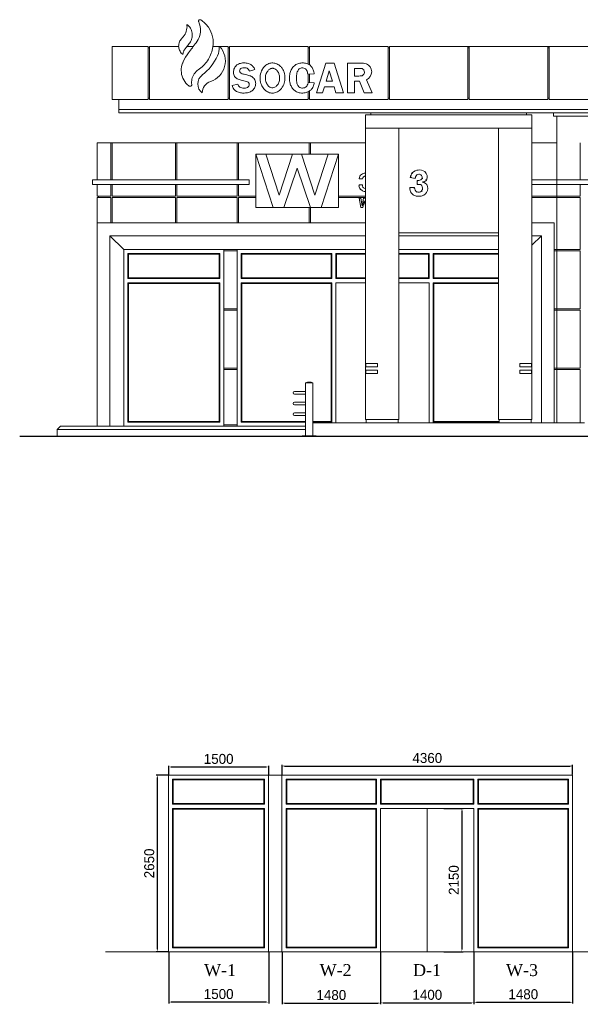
# Model space of a CAD drawing. Header units: feet. Extents: x 1702076 to 2088321, y 4853006 to 4922488.
# Tile 10 of 25: x 1831210 to 1839620, y 4853006 to 4867780. Entities that reach past the tile are written whole.
import ezdxf

# ---------------------------------------------------------------- set-up
doc = ezdxf.new("R2010")
doc.units = ezdxf.units.FT
doc.header["$MEASUREMENT"] = 0
doc.header["$PDMODE"] = 98
doc.header["$PDSIZE"] = 0.3
doc.dimstyles.new('ISO-25', dxfattribs={"dimscale": 15, "dimtxt": 20, "dimasz": 2.5, "dimexe": 1.25, "dimexo": 0.625, "dimgap": 3, "dimtad": 1, "dimdec": 0, "dimtxsty": 'Standard', "dimcen": 2.5, "dimadec": 0, "dimazin": 0, "dimtfac": 1, "dimtdec": 0, "dimtmove": 0, "dimatfit": 3, "dimfxl": 1.25, "dimarcsym": 0})

# ---------------------------------------------------------------- blocks, each defined once
blk = doc.blocks.new('A$Cb9313e93')
at = {"color": 0, "linetype": 'Continuous', "lineweight": 0, "extrusion": (0, 1, 0)}
for p, q in [((33688, 5965), (33148, 5965)), ((33148, 5965), (33148, 5165)), ((33688, 5165), (33688, 5965)), ((33708, 5945), (33688, 5945)), ((34148, 5965), (33708, 5965)), ((33708, 5165), (33708, 5965)), ((34369, 5965), (34275, 5965)), ((34888, 5965), (34663, 5965)), ((34888, 5965), (34888, 5165)), ((34908, 5945), (34888, 5945)), ((36088, 5965), (34908, 5965)), ((34908, 5165), (34908, 5965)), ((36088, 5965), (36088, 5701)), ((36108, 5945), (36088, 5945)), ((37288, 5965), (36108, 5965)), ((36108, 5690), (36108, 5965)), ((37288, 5965), (37288, 5165)), ((37308, 5945), (37288, 5945)), ((38488, 5965), (37308, 5965)), ((37308, 5165), (37308, 5965)), ((38488, 5965), (38508, 5965)), ((38488, 5965), (38488, 5165)), ((38508, 5945), (38488, 5945)), ((39688, 5965), (38508, 5965)), ((38508, 5165), (38508, 5965)), ((39688, 5965), (39708, 5965)), ((39688, 5965), (39688, 5165)), ((39708, 5945), (39688, 5945)), ((40888, 5965), (39708, 5965)), ((39708, 5165), (39708, 5965)), ((34977, 5624), (34973, 5610)), ((34983, 5638), (34977, 5624)), ((34990, 5651), (34983, 5638)), ((34999, 5663), (34990, 5651)), ((35010, 5675), (34999, 5663)), ((35011, 5676), (35010, 5675)), ((35022, 5686), (35011, 5676)), ((35034, 5694), (35022, 5686)), ((35047, 5700), (35034, 5694)), ((35060, 5706), (35047, 5700)), ((35075, 5710), (35060, 5706)), ((35063, 5610), (35069, 5623)), ((35069, 5623), (35079, 5633)), ((35090, 5713), (35075, 5710)), ((35079, 5633), (35092, 5640)), ((35107, 5716), (35090, 5713)), ((35092, 5640), (35110, 5644)), ((35124, 5716), (35107, 5716)), ((35110, 5644), (35130, 5645)), ((35126, 5716), (35124, 5716)), ((35144, 5716), (35126, 5716)), ((35130, 5645), (35141, 5645)), ((35141, 5645), (35158, 5642)), ((35161, 5714), (35144, 5716)), ((35158, 5642), (35173, 5636)), ((35177, 5712), (35161, 5714)), ((35173, 5636), (35186, 5628)), ((35192, 5708), (35177, 5712)), ((35186, 5628), (35196, 5617)), ((35206, 5703), (35192, 5708)), ((35196, 5617), (35205, 5604)), ((35219, 5698), (35206, 5703)), ((35210, 5593), (35289, 5619)), ((35231, 5691), (35219, 5698)), ((35242, 5683), (35231, 5691)), ((35253, 5675), (35242, 5683)), ((35262, 5665), (35253, 5675)), ((35270, 5655), (35262, 5665)), ((35278, 5643), (35270, 5655)), ((35284, 5630), (35278, 5643)), ((35289, 5619), (35284, 5630)), ((35843, 5627), (35836, 5614)), ((35851, 5639), (35843, 5627)), ((35860, 5651), (35851, 5639)), ((35862, 5653), (35860, 5651)), ((35872, 5665), (35862, 5653)), ((35883, 5675), (35872, 5665)), ((35895, 5684), (35883, 5675)), ((35907, 5692), (35895, 5684)), ((35920, 5699), (35907, 5692)), ((35933, 5704), (35920, 5699)), ((35948, 5709), (35933, 5704)), ((35939, 5607), (35947, 5617)), ((35947, 5617), (35956, 5626)), ((35963, 5712), (35948, 5709)), ((35956, 5626), (35966, 5633)), ((35978, 5715), (35963, 5712)), ((35966, 5633), (35978, 5638)), ((35995, 5716), (35978, 5715)), ((35978, 5638), (35990, 5641)), ((35990, 5641), (36003, 5641)), ((36005, 5716), (35995, 5716)), ((36003, 5641), (36009, 5641)), ((36022, 5716), (36005, 5716)), ((36009, 5641), (36023, 5639)), ((36037, 5714), (36022, 5716)), ((36023, 5639), (36037, 5635)), ((36052, 5712), (36037, 5714)), ((36037, 5635), (36049, 5628)), ((36049, 5628), (36059, 5619)), ((36066, 5709), (36052, 5712)), ((36059, 5619), (36067, 5608)), ((36079, 5704), (36066, 5709)), ((36091, 5699), (36079, 5704)), ((36102, 5693), (36091, 5699)), ((36113, 5686), (36102, 5693)), ((36123, 5679), (36113, 5686)), ((36132, 5670), (36123, 5679)), ((36141, 5660), (36132, 5670)), ((36149, 5649), (36141, 5660)), ((36156, 5638), (36149, 5649)), ((36162, 5625), (36156, 5638)), ((36167, 5612), (36162, 5625)), ((36357, 5715), (36213, 5265)), ((36479, 5715), (36357, 5715)), ((36620, 5265), (36479, 5715)), ((36878, 5715), (36681, 5715)), ((36681, 5715), (36681, 5265)), ((36787, 5635), (36866, 5635)), ((36787, 5520), (36787, 5635)), ((36866, 5635), (36887, 5633)), ((36887, 5633), (36899, 5632)), ((36899, 5632), (36911, 5625)), ((36911, 5625), (36923, 5613)), ((34971, 5595), (34970, 5579)), ((34970, 5579), (34970, 5573)), ((34970, 5573), (34971, 5556)), ((34973, 5610), (34971, 5595)), ((34971, 5556), (34975, 5541)), ((34975, 5541), (34980, 5527)), ((34980, 5527), (34986, 5514)), ((34986, 5514), (34995, 5503)), ((34995, 5503), (35005, 5494)), ((35005, 5494), (35006, 5492)), ((35006, 5492), (35016, 5485)), ((35016, 5485), (35027, 5478)), ((35027, 5478), (35040, 5472)), ((35040, 5472), (35054, 5466)), ((35062, 5599), (35063, 5610)), ((35065, 5581), (35062, 5599)), ((35075, 5567), (35065, 5581)), ((35086, 5561), (35075, 5567)), ((35100, 5554), (35086, 5561)), ((35119, 5549), (35100, 5554)), ((35131, 5547), (35119, 5549)), ((35151, 5542), (35131, 5547)), ((35170, 5538), (35151, 5542)), ((35187, 5534), (35170, 5538)), ((35202, 5529), (35187, 5534)), ((35215, 5525), (35202, 5529)), ((35205, 5604), (35210, 5593)), ((35226, 5521), (35215, 5525)), ((35230, 5519), (35226, 5521)), ((35244, 5512), (35230, 5519)), ((35256, 5503), (35244, 5512)), ((35267, 5493), (35256, 5503)), ((35278, 5481), (35267, 5493)), ((35282, 5475), (35278, 5481)), ((35290, 5462), (35282, 5475)), ((35810, 5508), (35809, 5490)), ((35809, 5490), (35809, 5480)), ((35809, 5480), (35810, 5462)), ((35811, 5525), (35810, 5508)), ((35813, 5541), (35811, 5525)), ((35816, 5557), (35813, 5541)), ((35820, 5572), (35816, 5557)), ((35824, 5587), (35820, 5572)), ((35830, 5601), (35824, 5587)), ((35836, 5614), (35830, 5601)), ((35915, 5508), (35917, 5529)), ((35915, 5489), (35915, 5508)), ((35915, 5467), (35915, 5489)), ((35917, 5447), (35915, 5467)), ((35917, 5529), (35919, 5548)), ((35919, 5548), (35922, 5565)), ((35922, 5565), (35927, 5581)), ((35927, 5581), (35933, 5595)), ((35933, 5595), (35939, 5607)), ((36067, 5608), (36074, 5594)), ((36074, 5594), (36079, 5578)), ((36079, 5578), (36082, 5560)), ((36082, 5560), (36083, 5547)), ((36083, 5547), (36181, 5553)), ((36088, 5547), (36088, 5412)), ((36108, 5422), (36108, 5548)), ((36172, 5597), (36167, 5612)), ((36176, 5581), (36172, 5597)), ((36180, 5565), (36176, 5581)), ((36181, 5553), (36180, 5565)), ((36359, 5441), (36407, 5599)), ((36407, 5599), (36454, 5441)), ((36851, 5520), (36787, 5520)), ((36871, 5521), (36851, 5520)), ((36887, 5522), (36871, 5521)), ((36898, 5525), (36887, 5522)), ((36911, 5532), (36898, 5525)), ((36922, 5544), (36911, 5532)), ((36923, 5544), (36922, 5544)), ((36923, 5613), (36925, 5610)), ((36930, 5558), (36923, 5544)), ((36925, 5610), (36932, 5595)), ((36934, 5574), (36930, 5558)), ((36932, 5595), (36934, 5579)), ((36934, 5579), (36934, 5574)), ((35035, 5398), (34948, 5379)), ((34948, 5379), (34953, 5364)), ((34953, 5364), (34959, 5349)), ((34959, 5349), (34966, 5336)), ((34966, 5336), (34975, 5324)), ((34975, 5324), (34985, 5313)), ((35038, 5388), (35035, 5398)), ((35045, 5374), (35038, 5388)), ((35055, 5363), (35045, 5374)), ((35054, 5466), (35069, 5461)), ((35066, 5353), (35055, 5363)), ((35079, 5346), (35066, 5353)), ((35069, 5461), (35086, 5455)), ((35094, 5341), (35079, 5346)), ((35086, 5455), (35104, 5451)), ((35111, 5337), (35094, 5341)), ((35104, 5451), (35124, 5446)), ((35129, 5336), (35111, 5337)), ((35124, 5446), (35126, 5446)), ((35126, 5446), (35147, 5441)), ((35130, 5336), (35129, 5336)), ((35149, 5338), (35130, 5336)), ((35147, 5441), (35164, 5436)), ((35166, 5341), (35149, 5338)), ((35164, 5436), (35178, 5431)), ((35180, 5347), (35166, 5341)), ((35178, 5431), (35188, 5425)), ((35187, 5352), (35180, 5347)), ((35200, 5365), (35187, 5352)), ((35188, 5425), (35194, 5421)), ((35194, 5421), (35204, 5407)), ((35206, 5381), (35200, 5365)), ((35204, 5407), (35207, 5390)), ((35207, 5390), (35206, 5381)), ((35264, 5313), (35274, 5325)), ((35274, 5325), (35283, 5337)), ((35283, 5337), (35290, 5350)), ((35296, 5448), (35290, 5462)), ((35290, 5350), (35296, 5364)), ((35300, 5434), (35296, 5448)), ((35296, 5364), (35300, 5378)), ((35302, 5418), (35300, 5434)), ((35300, 5378), (35302, 5393)), ((35303, 5408), (35302, 5418)), ((35302, 5393), (35303, 5408)), ((35810, 5462), (35812, 5445)), ((35812, 5445), (35814, 5429)), ((35814, 5429), (35818, 5413)), ((35818, 5413), (35822, 5398)), ((35822, 5398), (35827, 5384)), ((35827, 5384), (35833, 5370)), ((35833, 5370), (35839, 5358)), ((35839, 5358), (35846, 5346)), ((35846, 5346), (35855, 5334)), ((35855, 5334), (35864, 5323)), ((35864, 5323), (35867, 5320)), ((35867, 5320), (35878, 5309)), ((35919, 5429), (35917, 5447)), ((35922, 5412), (35919, 5429)), ((35925, 5398), (35922, 5412)), ((35930, 5385), (35925, 5398)), ((35936, 5375), (35930, 5385)), ((35938, 5371), (35936, 5375)), ((35950, 5359), (35938, 5371)), ((35963, 5349), (35950, 5359)), ((35978, 5342), (35963, 5349)), ((35994, 5339), (35978, 5342)), ((36006, 5338), (35994, 5339)), ((36021, 5340), (36006, 5338)), ((36035, 5343), (36021, 5340)), ((36048, 5350), (36035, 5343)), ((36060, 5358), (36048, 5350)), ((36069, 5369), (36060, 5358)), ((36077, 5383), (36069, 5369)), ((36084, 5399), (36077, 5383)), ((36089, 5416), (36084, 5399)), ((36090, 5423), (36089, 5416)), ((36181, 5418), (36090, 5423)), ((36133, 5312), (36142, 5323)), ((36142, 5323), (36151, 5334)), ((36151, 5334), (36159, 5346)), ((36159, 5346), (36165, 5360)), ((36165, 5360), (36171, 5374)), ((36171, 5374), (36176, 5390)), ((36176, 5390), (36179, 5406)), ((36179, 5406), (36181, 5418)), ((36305, 5265), (36333, 5358)), ((36333, 5358), (36479, 5358)), ((36454, 5441), (36359, 5441)), ((36479, 5358), (36506, 5265)), ((36787, 5443), (36862, 5443)), ((36787, 5265), (36787, 5443)), ((36862, 5443), (36931, 5265)), ((37048, 5265), (36965, 5464)), ((33688, 5185), (33708, 5185)), ((34502, 5266), (34502, 5268)), ((34888, 5185), (34908, 5185)), ((34985, 5313), (34996, 5303)), ((34996, 5303), (35017, 5289)), ((35017, 5289), (35030, 5282)), ((35030, 5282), (35044, 5277)), ((35044, 5277), (35058, 5272)), ((35058, 5272), (35073, 5268)), ((35073, 5268), (35089, 5266)), ((35089, 5266), (35105, 5264)), ((35105, 5264), (35123, 5264)), ((35123, 5264), (35131, 5264)), ((35131, 5264), (35149, 5265)), ((35149, 5265), (35166, 5267)), ((35166, 5267), (35182, 5269)), ((35182, 5269), (35198, 5273)), ((35198, 5273), (35212, 5278)), ((35212, 5278), (35225, 5284)), ((35225, 5284), (35237, 5290)), ((35237, 5290), (35248, 5298)), ((35248, 5298), (35258, 5307)), ((35258, 5307), (35264, 5313)), ((35878, 5309), (35889, 5300)), ((35889, 5300), (35902, 5291)), ((35902, 5291), (35915, 5284)), ((35915, 5284), (35928, 5278)), ((35928, 5278), (35942, 5273)), ((35942, 5273), (35957, 5269)), ((35957, 5269), (35972, 5266)), ((35972, 5266), (35988, 5264)), ((35988, 5264), (36005, 5264)), ((36005, 5264), (36011, 5264)), ((36011, 5264), (36027, 5265)), ((36027, 5265), (36043, 5267)), ((36043, 5267), (36058, 5270)), ((36058, 5270), (36072, 5275)), ((36072, 5275), (36086, 5280)), ((36086, 5280), (36100, 5287)), ((36088, 5281), (36088, 5165)), ((36088, 5185), (36108, 5185)), ((36100, 5287), (36112, 5295)), ((36108, 5165), (36108, 5293)), ((36112, 5295), (36124, 5305)), ((36124, 5305), (36133, 5312)), ((36213, 5265), (36305, 5265)), ((36506, 5265), (36620, 5265)), ((36681, 5265), (36787, 5265)), ((36931, 5265), (37048, 5265)), ((37288, 5185), (37308, 5185)), ((38488, 5185), (38508, 5185)), ((39688, 5185), (39708, 5185)), ((33148, 5165), (33688, 5165)), ((33248, 5015), (33248, 5165)), ((33708, 5165), (34888, 5165)), ((34908, 5165), (36088, 5165)), ((36108, 5165), (37288, 5165)), ((37308, 5165), (38488, 5165)), ((38508, 5165), (39688, 5165)), ((39708, 5165), (40888, 5165)), ((33248, 5015), (53348, 5015)), ((33248, 5015), (53348, 5015)), ((33248, 5015), (33248, 4965)), ((53348, 4965), (33248, 4965)), ((36948, 4935), (36948, 4735)), ((36948, 4935), (39448, 4935)), ((37028, 4935), (37028, 4965)), ((39368, 4935), (39368, 4965)), ((39448, 4935), (39448, 4735)), ((39773, 4915), (39773, 4965)), ((39773, 4915), (40423, 4915)), ((39823, 3960), (39823, 4915)), ((36948, 4735), (36948, 4315)), ((36948, 4735), (39448, 4735)), ((37448, 4315), (37448, 4735)), ((38948, 4735), (38948, 4315)), ((39448, 4315), (39448, 4735)), ((32923, 4515), (33128, 4515)), ((32923, 3960), (32923, 4515)), ((33128, 4515), (33148, 4515)), ((33128, 3960), (33128, 4515)), ((33148, 4515), (33148, 3960)), ((33148, 4515), (34102, 4515)), ((34102, 4515), (34122, 4515)), ((34102, 3960), (34102, 4515)), ((34122, 4515), (34122, 3960)), ((34122, 4515), (35023, 4515)), ((35023, 4515), (35043, 4515)), ((35023, 3960), (35023, 4515)), ((35043, 4515), (35043, 3960)), ((35043, 4515), (36107, 4515)), ((36107, 4515), (36127, 4515)), ((36107, 4345), (36107, 4515)), ((36127, 4515), (36127, 4345)), ((36127, 4515), (36948, 4515)), ((39448, 4515), (39823, 4515)), ((39823, 3960), (39823, 4515)), ((39823, 4515), (39823, 4515)), ((40173, 3960), (40173, 4515)), ((35303, 4345), (35563, 3545)), ((35457, 4345), (35303, 4345)), ((35563, 3545), (35303, 4345)), ((35303, 4345), (35303, 3545)), ((35656, 3733), (35457, 4345)), ((35854, 4345), (35457, 4345)), ((35457, 4345), (35656, 3733)), ((35854, 4345), (35656, 3733)), ((35656, 3733), (35854, 4345)), ((35991, 4345), (35854, 4345)), ((36190, 3733), (35991, 4345)), ((36389, 4345), (35991, 4345)), ((35991, 4345), (36190, 3733)), ((36389, 4345), (36190, 3733)), ((36190, 3733), (36389, 4345)), ((36283, 3545), (36543, 4345)), ((36543, 4345), (36283, 3545)), ((36543, 4345), (36389, 4345)), ((36543, 3545), (36543, 4345)), ((36948, 4315), (36948, 1205)), ((37448, 365), (37448, 4315)), ((38948, 4315), (38948, 365)), ((39448, 4315), (39448, 1205)), ((35723, 3545), (35923, 4137)), ((35923, 4137), (35723, 3545)), ((35923, 4137), (36123, 3545)), ((36123, 3545), (35923, 4137)), ((37622, 3998), (37697, 3982)), ((32853, 3960), (35203, 3960)), ((32853, 3960), (32853, 3890)), ((32853, 3890), (35203, 3890)), ((32923, 3715), (32923, 3890)), ((33128, 3715), (33128, 3890)), ((33148, 3890), (33148, 3715)), ((34102, 3715), (34102, 3890)), ((34122, 3890), (34122, 3715)), ((35023, 3715), (35023, 3890)), ((35043, 3890), (35043, 3715)), ((35203, 3890), (35203, 3960)), ((36853, 3889), (36853, 3872)), ((36904, 3889), (36853, 3889)), ((36856, 3980), (36856, 3976)), ((36856, 3976), (36907, 3976)), ((36904, 3872), (36904, 3889)), ((36907, 3976), (36907, 3980)), ((37687, 3846), (37615, 3846)), ((37751, 3953), (37723, 3953)), ((37723, 3953), (37723, 3894)), ((37723, 3953), (37733, 3943)), ((37723, 3894), (37733, 3904)), ((37723, 3894), (37753, 3894)), ((37818, 3926), (37818, 3929)), ((39448, 3960), (39823, 3960)), ((39448, 3890), (39823, 3890)), ((39823, 3960), (39823, 3890)), ((46693, 3960), (39823, 3960)), ((39823, 3890), (39823, 3960)), ((39823, 3715), (39823, 3890)), ((46693, 3890), (39823, 3890)), ((39823, 3715), (39823, 3890)), ((40173, 3715), (40173, 3890)), ((32923, 3715), (33128, 3715)), ((32923, 3695), (33128, 3695)), ((32923, 3315), (32923, 3695)), ((32943, 3695), (32943, 3715)), ((33128, 3315), (33128, 3695)), ((33148, 3715), (34102, 3715)), ((33148, 3695), (34102, 3695)), ((33148, 3695), (33148, 3315)), ((34102, 3315), (34102, 3695)), ((34122, 3715), (35023, 3715)), ((34122, 3695), (35023, 3695)), ((34122, 3695), (34122, 3315)), ((35023, 3315), (35023, 3695)), ((35043, 3715), (35303, 3715)), ((35043, 3695), (35043, 3315)), ((35043, 3695), (35303, 3695)), ((36543, 3715), (36948, 3715)), ((36543, 3695), (36948, 3695)), ((39448, 3715), (39823, 3715)), ((39448, 3695), (39823, 3695)), ((39823, 3695), (39823, 3715)), ((39823, 3715), (40173, 3715)), ((39823, 3715), (39823, 3695)), ((40173, 3695), (39823, 3695)), ((39823, 2915), (39823, 3695)), ((39823, 2915), (39823, 3695)), ((40173, 2915), (40173, 3695)), ((36878, 3685), (36853, 3685)), ((36853, 3685), (36880, 3545)), ((36898, 3571), (36878, 3685)), ((36920, 3685), (36898, 3571)), ((36910, 3545), (36932, 3647)), ((36944, 3685), (36920, 3685)), ((36932, 3647), (36948, 3572)), ((36948, 3665), (36944, 3685)), ((35303, 3545), (35563, 3545)), ((35563, 3545), (35723, 3545)), ((35723, 3545), (36123, 3545)), ((36107, 3315), (36107, 3545)), ((36123, 3545), (36283, 3545)), ((36127, 3545), (36127, 3315)), ((36283, 3545), (36543, 3545)), ((36880, 3545), (36910, 3545)), ((39823, 3465), (39823, 3465)), ((32923, 265), (32923, 3315)), ((32923, 3315), (36948, 3315)), ((39448, 3315), (39783, 3315)), ((39783, 315), (39783, 3315)), ((39823, 3265), (39823, 3265)), ((33115, 265), (33115, 3123)), ((33115, 3123), (36948, 3123)), ((33323, 2915), (33115, 3123)), ((37448, 3165), (38948, 3165)), ((37448, 3123), (38948, 3123)), ((39448, 3123), (39591, 3123)), ((39448, 2980), (39591, 3123)), ((39591, 315), (39591, 3123)), ((33323, 265), (33323, 2915)), ((33323, 2915), (36948, 2915)), ((34763, 2855), (33383, 2855)), ((33383, 2480), (33383, 2855)), ((33393, 2845), (34753, 2845)), ((33393, 2845), (33393, 2490)), ((34753, 2845), (34753, 2490)), ((34763, 2480), (34763, 2855)), ((34823, 2915), (34823, 2895)), ((34823, 2915), (34823, 2895)), ((34823, 2895), (34823, 2025)), ((35023, 2895), (34823, 2895)), ((35023, 2895), (35023, 2915)), ((35023, 2025), (35023, 2895)), ((35085, 2855), (36443, 2855)), ((35085, 2480), (35085, 2855)), ((36433, 2845), (35095, 2845)), ((35095, 2845), (35095, 2490)), ((36433, 2490), (36433, 2845)), ((36443, 2855), (36443, 2480)), ((36503, 2480), (36503, 2855)), ((36503, 2855), (36948, 2855)), ((36513, 2845), (36513, 2490)), ((36948, 2845), (36513, 2845)), ((37448, 2915), (38948, 2915)), ((37448, 2855), (37903, 2855)), ((37893, 2845), (37448, 2845)), ((37893, 2490), (37893, 2845)), ((37903, 2855), (37903, 2480)), ((37963, 2855), (38948, 2855)), ((37963, 2480), (37963, 2855)), ((38948, 2845), (37973, 2845)), ((37973, 2845), (37973, 2490)), ((39783, 2915), (39823, 2915)), ((39823, 2895), (39783, 2895)), ((39823, 2895), (39823, 2915)), ((39823, 2915), (40173, 2915)), ((39823, 2915), (39823, 2895)), ((40173, 2895), (39823, 2895)), ((39823, 2025), (39823, 2895)), ((39823, 2025), (39823, 2895)), ((40173, 2025), (40173, 2895)), ((33383, 2480), (34763, 2480)), ((34763, 2415), (33383, 2415)), ((33383, 325), (33383, 2415)), ((34753, 2490), (33393, 2490)), ((33393, 2405), (34753, 2405)), ((33393, 2405), (33393, 335)), ((34753, 2405), (34753, 335)), ((34763, 325), (34763, 2415)), ((36443, 2480), (35085, 2480)), ((35085, 325), (35085, 2415)), ((35085, 2415), (36443, 2415)), ((35095, 2490), (36433, 2490)), ((35095, 2405), (35095, 335)), ((36433, 2405), (35095, 2405)), ((36433, 335), (36433, 2405)), ((36443, 2415), (36443, 325)), ((36948, 2480), (36503, 2480)), ((36503, 315), (36503, 2415)), ((36503, 2415), (36948, 2415)), ((36513, 2490), (36948, 2490)), ((37448, 2490), (37893, 2490)), ((37903, 2480), (37448, 2480)), ((37448, 2415), (37903, 2415)), ((37903, 2415), (37903, 315)), ((38948, 2480), (37963, 2480)), ((37963, 325), (37963, 2415)), ((37963, 2415), (38948, 2415)), ((37973, 2490), (38948, 2490)), ((37973, 2405), (37973, 335)), ((38948, 2405), (37973, 2405)), ((34823, 2025), (34823, 2005)), ((34823, 2025), (35023, 2025)), ((34823, 2025), (34823, 2005)), ((34823, 2005), (34823, 1135)), ((35023, 2005), (34823, 2005)), ((35023, 2005), (35023, 2025)), ((35023, 1135), (35023, 2005)), ((39783, 2025), (39823, 2025)), ((39823, 2005), (39783, 2005)), ((39823, 2025), (40173, 2025)), ((39823, 2005), (39823, 2025)), ((39823, 2025), (39823, 2005)), ((40173, 2005), (39823, 2005)), ((39823, 1135), (39823, 2005)), ((39823, 1135), (39823, 2005)), ((40173, 1135), (40173, 2005)), ((36948, 1205), (37128, 1205)), ((36948, 1155), (36948, 1205)), ((36953, 1205), (36953, 1155)), ((37128, 1155), (37128, 1205)), ((39268, 1155), (39268, 1205)), ((39268, 1205), (39448, 1205)), ((39443, 1205), (39443, 1155)), ((39448, 1205), (39448, 1155)), ((34823, 1135), (34823, 1115)), ((34823, 1135), (35023, 1135)), ((34823, 1135), (34823, 1115)), ((34823, 1115), (34823, 285)), ((35023, 1115), (34823, 1115)), ((35023, 1115), (35023, 1135)), ((35023, 285), (35023, 1115)), ((37128, 1155), (36948, 1155)), ((36948, 1155), (36948, 1105)), ((36948, 1105), (37128, 1105)), ((36948, 1055), (36948, 1105)), ((37128, 1055), (36948, 1055)), ((36948, 1055), (36948, 365)), ((36953, 1105), (36953, 1055)), ((37128, 1105), (37128, 1055)), ((39448, 1155), (39268, 1155)), ((39268, 1055), (39268, 1105)), ((39268, 1105), (39448, 1105)), ((39448, 1055), (39268, 1055)), ((39443, 1105), (39443, 1055)), ((39448, 1155), (39448, 1105)), ((39448, 1105), (39448, 1055)), ((39448, 1055), (39448, 365)), ((39783, 1135), (39823, 1135)), ((39823, 1115), (39783, 1115)), ((39823, 1135), (40173, 1135)), ((39823, 1115), (39823, 1135)), ((39823, 1135), (39823, 1115)), ((40173, 1115), (39823, 1115)), ((39823, 315), (39823, 1115)), ((39823, 315), (39823, 1115)), ((40173, 315), (40173, 1115)), ((36162, 918), (36052, 918)), ((36052, 917), (36052, 918)), ((36162, 917), (36052, 917)), ((36146, 915), (36052, 915)), ((36052, 120), (36052, 915)), ((36055, 915), (36055, 917)), ((36162, 915), (36146, 915)), ((36159, 915), (36159, 917)), ((36162, 917), (36162, 918)), ((36162, 120), (36162, 915)), ((36052, 785), (35883, 785)), ((35883, 745), (36052, 745)), ((36052, 625), (35883, 625)), ((35883, 585), (36052, 585)), ((36052, 465), (35883, 465)), ((34763, 325), (33383, 325)), ((34753, 335), (33393, 335)), ((36052, 325), (35085, 325)), ((35095, 335), (36052, 335)), ((35883, 425), (36052, 425)), ((36052, 315), (36048, 315)), ((36048, 120), (36048, 315)), ((36162, 335), (36433, 335)), ((36443, 325), (36162, 325)), ((36648, 315), (36162, 315)), ((36648, 315), (39748, 315)), ((37448, 365), (36948, 365)), ((36958, 315), (36958, 365)), ((37438, 315), (37438, 365)), ((38958, 325), (37963, 325)), ((37973, 335), (38958, 335)), ((39448, 365), (38948, 365)), ((38958, 315), (38958, 365)), ((39438, 315), (39438, 365)), ((40234, 315), (39748, 315)), ((32323, 215), (32373, 265)), ((32323, 115), (32323, 215)), ((32323, 215), (36048, 215)), ((32373, 265), (36048, 265)), ((34823, 285), (34823, 265)), ((34823, 285), (35023, 285)), ((34823, 285), (34823, 265)), ((35023, 265), (35023, 285)), ((32323, 115), (36002, 115)), ((36002, 120), (36212, 120)), ((36002, 120), (36002, 115)), ((36002, 115), (36212, 115)), ((36212, 120), (36212, 115)), ((36648, 115), (36212, 115)), ((36648, 115), (39748, 115)), ((40184, 115), (39748, 115))]:
    blk.add_line(p, q, dxfattribs=at)
at = {"color": 0, "linetype": 'Continuous', "lineweight": 0}
for centre, radius, start, end in [((34524, 5746), 324, 288.3396, 41.8638), ((34761, 5958), 5.75, 41.8638, 184.1011), ((36878, 5394), 321, 74.71, 90), ((36912, 5583), 131, 293.8553, 66.9598), ((34603, 5400), 169, 127.0604, 232.8758), ((34501, 5266), 0.821, 232.8758, 4.1153), ((36933, 3979), 77.3, 123.8089, 179.2586), ((36961, 3938), 127, 96.2289, 124.2627), ((37789, 3968), 169, 144.0042, 169.9781), ((37757, 3960), 150, 56.5184, 134.3623), ((37773, 4007), 103, 332.2033, 49.6325), ((36933, 3875), 80.5, 182.386, 223.9605), ((37833, 3848), 218, 180.3856, 191.6324), ((37794, 4013), 88.3, 285.9645, 322.303), ((37792, 3836), 93.9, 357.8715, 73.6043), ((36952, 3894), 107, 223.9605, 248.8918), ((36961, 3915), 130, 248.8918, 264.3161), ((37725, 3826), 108, 191.6324, 240.9631), ((37749, 3896), 181, 245.2653, 294.247), ((37765, 3837), 121, 298.6718, 357.8715)]:
    blk.add_arc(centre, radius, start, end, dxfattribs=at)
at = {"color": 0, "linetype": 'Continuous', "lineweight": 0, "extrusion": (0, 0, -1)}
for centre, radius, start, end in [((-34478, 5938), 278, 175.8989, 204.1268), ((-34052, 6129), 744, 204.1268, 232.9396), ((-34682, 5267), 180, 0.5548, 71.6604), ((-36941, 3980), 33.6, 0, 48.5777), ((-36960, 3958), 62.8, 48.5777, 78.7825), ((-38031, 3933), 338, 8.3388, 12.5361), ((-37753, 3995), 52.8, 12.5361, 87.5606), ((-37752, 3998), 49.4, 87.5606, 197.2469), ((-36941, 3872), 36.9, 300.6423, 358.9289), ((-37757, 3843), 70.2, 300.1481, 2.4295), ((-37751, 4007), 54.1, 205.9892, 270), ((-37755, 3835), 58.5, 88.6078, 127.638), ((-37739, 3837), 67.8, 138.9735, 218.9203), ((-36951, 3881), 49.4, 277.4471, 305.7589), ((-36960, 3921), 91.1, 277.8816, 279.994), ((-37747, 3847), 69.4, 229.8649, 291.4651), ((-36107, 741), 185, 72.7047, 107.2953), ((-35883, 765), 20, 270, 90), ((-35883, 605), 20, 270, 90), ((-35883, 445), 20, 270, 90)]:
    blk.add_arc(centre, radius, start, end, dxfattribs=at)
at = {"color": 0, "linetype": 'Continuous', "lineweight": 0}
for points, knots in [([(34478, 6362), (34477, 6363), (34475, 6364), (34471, 6365), (34468, 6365), (34463, 6365), (34461, 6364), (34456, 6362), (34453, 6360), (34450, 6356), (34448, 6354), (34446, 6348), (34446, 6346), (34446, 6340), (34446, 6337), (34448, 6335)], [-54.744503, -54.744503, -54.744503, -54.744503, -48.562111, -48.562111, -42.05044, -42.05044, -33.492871, -33.492871, -25.11128, -25.11128, -16.96365, -16.96365, -8.501115, -8.501115, 0, 0, 0, 0]), ([(34662, 5957), (34669, 6007), (34668, 6058), (34645, 6159), (34624, 6208), (34563, 6296), (34524, 6333), (34478, 6362)], [-471.683907, -471.683907, -471.683907, -471.683907, -320.159213, -320.159213, -160.929472, -160.929472, 0, 0, 0, 0]), ([(34212, 5845), (34212, 5859), (34214, 5872), (34224, 5898), (34230, 5910), (34240, 5922), (34240, 5923), (34244, 5927), (34245, 5928), (34249, 5933), (34252, 5937), (34263, 5949), (34270, 5958), (34290, 5983), (34303, 6001), (34316, 6019), (34316, 6019), (34330, 6040), (34341, 6062), (34353, 6111), (34354, 6137), (34347, 6189), (34338, 6214), (34310, 6260), (34292, 6279), (34271, 6295), (34271, 6295), (34271, 6295), (34271, 6295), (34271, 6295), (34271, 6295), (34271, 6295), (34271, 6295), (34271, 6295), (34271, 6295), (34271, 6295), (34271, 6295), (34271, 6295), (34271, 6295), (34271, 6295), (34271, 6295), (34271, 6295), (34271, 6295), (34271, 6295), (34271, 6295), (34271, 6294), (34271, 6294), (34271, 6290), (34271, 6286), (34272, 6275), (34273, 6267), (34272, 6228), (34265, 6198), (34241, 6140), (34222, 6113), (34198, 6090), (34198, 6089), (34195, 6087), (34194, 6086), (34179, 6069), (34167, 6051), (34151, 6011), (34147, 5989), (34148, 5946), (34153, 5925), (34170, 5886), (34182, 5868), (34198, 5853)], [-8016.868336, -8016.868336, -8016.868336, -8016.868336, -6974.133624, -6974.133624, -5929.559772, -5929.559772, -5804.489011, -5804.489011, -5756.727762, -5756.727762, -5589.068498, -5589.068498, -5235.920841, -5235.920841, -4529.300506, -4529.300506, -4508.430645, -4508.430645, -3552.798289, -3552.798289, -2561.649422, -2561.649422, -1530.784561, -1530.784561, -511.331069, -511.331069, -511.331065, -511.331065, -511.331059, -511.331059, -511.331041, -511.331041, -511.331002, -511.331002, -511.326339, -511.326339, -510.746022, -510.746022, -510.143517, -510.143517, -509.534846, -509.534846, -508.954671, -508.954671, -508.352326, -508.352326, -507.227335, -507.227335, -494.831263, -494.831263, -470.117036, -470.117036, -370.728115, -370.728115, -269.051614, -269.051614, -262.945155, -262.945155, -258.602221, -258.602221, -194.832952, -194.832952, -129.120568, -129.120568, -65.485114, -65.485114, 0, 0, 0, 0]), ([(34448, 6335), (34462, 6303), (34471, 6268), (34477, 6197), (34474, 6161), (34453, 6087), (34434, 6051), (34409, 6019)], [-335.122731, -335.122731, -335.122731, -335.122731, -229.786144, -229.786144, -120.602151, -120.602151, 0, 0, 0, 0]), ([(34409, 6019), (34391, 5994), (34372, 5969), (34335, 5919), (34316, 5894), (34297, 5869)], [-187.810745, -187.810745, -187.810745, -187.810745, -93.905372, -93.905372, 0, 0, 0, 0]), ([(34344, 5394), (34340, 5420), (34341, 5447), (34353, 5501), (34364, 5527), (34396, 5576), (34417, 5597), (34443, 5615), (34444, 5616), (34448, 5618), (34450, 5619), (34455, 5623), (34458, 5625), (34514, 5666), (34559, 5715), (34628, 5827), (34651, 5891), (34662, 5957)], [-1035.208386, -1035.208386, -1035.208386, -1035.208386, -841.120164, -841.120164, -639.691036, -639.691036, -422.447419, -422.447419, -415.068122, -415.068122, -408.91628, -408.91628, -396.625907, -396.625907, -201.048341, -201.048341, 0, 0, 0, 0]), ([(34297, 5869), (34264, 5827), (34236, 5781), (34211, 5723), (34208, 5715), (34203, 5702), (34200, 5693), (34187, 5647), (34184, 5610), (34192, 5533), (34204, 5496), (34242, 5427), (34267, 5397), (34298, 5372), (34298, 5372), (34299, 5371), (34299, 5371), (34301, 5370), (34301, 5370), (34306, 5367), (34310, 5366), (34318, 5365), (34323, 5365), (34328, 5366), (34330, 5367), (34333, 5368), (34334, 5369), (34338, 5372), (34340, 5374), (34343, 5379), (34344, 5382), (34345, 5388), (34345, 5391), (34344, 5394)], [-3612.029582, -3612.029582, -3612.029582, -3612.029582, -3187.564884, -3187.564884, -3102.18954, -3102.18954, -2868.30288, -2868.30288, -1965.730116, -1965.730116, -1028.305041, -1028.305041, -86.179929, -86.179929, -85.389041, -85.389041, -82.877839, -82.877839, -77.874731, -77.874731, -57.841162, -57.841162, -37.224522, -37.224522, -30.880752, -30.880752, -26.591028, -26.591028, -17.942381, -17.942381, -8.953142, -8.953142, 0, 0, 0, 0]), ([(34198, 5853), (34200, 5851), (34202, 5849), (34207, 5846), (34210, 5845), (34212, 5845)], [-16.557237, -16.557237, -16.557237, -16.557237, -8.278618, -8.278618, 0, 0, 0, 0]), ([(35557, 5716), (35538, 5716), (35519, 5713), (35478, 5698), (35458, 5685), (35427, 5655), (35414, 5639), (35387, 5593), (35376, 5561), (35366, 5493), (35368, 5458), (35382, 5401), (35392, 5377), (35418, 5335), (35434, 5315), (35471, 5286), (35490, 5276), (35530, 5264), (35550, 5262), (35592, 5266), (35612, 5273), (35652, 5294), (35672, 5311), (35707, 5355), (35722, 5383), (35739, 5439), (35742, 5464), (35742, 5490), (35743, 5519), (35738, 5548), (35723, 5594), (35714, 5612), (35696, 5641), (35686, 5654), (35659, 5680), (35641, 5693), (35602, 5711), (35582, 5715), (35560, 5716), (35559, 5716), (35557, 5716)], [-1222.02098, -1222.02098, -1222.02098, -1222.02098, -1149.677971, -1149.677971, -1061.368227, -1061.368227, -986.978924, -986.978924, -861.595772, -861.595772, -731.125816, -731.125816, -635.687845, -635.687845, -538.166235, -538.166235, -454.413297, -454.413297, -374.051597, -374.051597, -288.004931, -288.004931, -192.001538, -192.001538, -84.459887, -84.459887, 0, 0, 0, 96.465889, 96.465889, 163.167696, 163.167696, 220.257091, 220.257091, 302.219523, 302.219523, 376.819321, 376.819321, 381.987028, 381.987028, 381.987028, 381.987028]), ([(35557, 5636), (35562, 5636), (35567, 5635), (35584, 5631), (35594, 5626), (35617, 5611), (35628, 5598), (35636, 5584), (35641, 5577), (35645, 5570), (35651, 5554), (35654, 5546), (35661, 5519), (35663, 5501), (35661, 5462), (35657, 5443), (35643, 5406), (35634, 5391), (35613, 5368), (35603, 5359), (35582, 5348), (35572, 5345), (35552, 5343), (35542, 5345), (35521, 5351), (35510, 5357), (35488, 5375), (35478, 5389), (35458, 5426), (35452, 5449), (35448, 5497), (35450, 5521), (35463, 5564), (35472, 5581), (35492, 5606), (35502, 5616), (35523, 5629), (35533, 5633), (35548, 5635), (35552, 5636), (35557, 5636)], [-116.207121, -116.207121, -116.207121, -116.207121, -97.087255, -97.087255, -55.789282, -55.789282, 0, 0, 0, 26.362457, 26.362457, 52.157186, 52.157186, 104.362435, 104.362435, 162.362877, 162.362877, 220.278939, 220.278939, 265.194695, 265.194695, 301.049094, 301.049094, 336.609343, 336.609343, 380.027837, 380.027837, 436.820756, 436.820756, 504.972314, 504.972314, 573.306695, 573.306695, 633.281611, 633.281611, 681.036336, 681.036336, 717.909728, 717.909728, 733.679066, 733.679066, 733.679066, 733.679066]), ([(37634, 4005), (37634, 4005), (37634, 4005), (37632, 4004), (37631, 4004), (37629, 4002), (37627, 4001), (37625, 4000), (37624, 3999), (37623, 3998), (37622, 3998), (37622, 3998), (37622, 3998), (37622, 3998)], [-19.017613, -19.017613, -19.017613, -19.017613, -19.011268, -19.011268, -14.555897, -14.555897, -10.344762, -10.344762, -6.082143, -6.082143, -2.848433, -2.848433, 0, 0, 0, 0]), ([(37659, 4061), (37659, 4061), (37659, 4061), (37659, 4062), (37658, 4062), (37657, 4063), (37657, 4063), (37655, 4064), (37654, 4065), (37653, 4066), (37652, 4067), (37652, 4068), (37651, 4068), (37651, 4068)], [-0.004725, -0.004725, -0.004725, -0.004725, 0, 0, 2.032406, 2.032406, 4.064013, 4.064013, 7.979619, 7.979619, 11.880735, 11.880735, 15.774794, 15.774794, 15.774794, 15.774794]), ([(37688, 3994), (37688, 3994), (37688, 3994), (37689, 3992), (37690, 3991), (37692, 3989), (37693, 3988), (37694, 3985), (37695, 3984), (37696, 3983), (37696, 3983), (37697, 3982), (37697, 3982), (37697, 3982)], [-0.006391, -0.006391, -0.006391, -0.006391, 0, 0, 4.721428, 4.721428, 9.217024, 9.217024, 13.527625, 13.527625, 16.696037, 16.696037, 19.445079, 19.445079, 19.445079, 19.445079]), ([(37625, 3836), (37625, 3836), (37625, 3836), (37624, 3838), (37623, 3839), (37621, 3841), (37620, 3842), (37618, 3843), (37617, 3844), (37616, 3845), (37616, 3846), (37615, 3846), (37615, 3846), (37615, 3846)], [-0.006498, -0.006498, -0.006498, -0.006498, 0, 0, 4.648491, 4.648491, 9.032567, 9.032567, 13.336221, 13.336221, 16.560789, 16.560789, 19.385446, 19.385446, 19.385446, 19.385446]), ([(37677, 3836), (37677, 3836), (37677, 3836), (37678, 3838), (37679, 3839), (37681, 3841), (37682, 3842), (37684, 3843), (37685, 3844), (37686, 3845), (37686, 3846), (37687, 3846), (37687, 3846), (37687, 3846)], [-18.816653, -18.816653, -18.816653, -18.816653, -18.810682, -18.810682, -14.447805, -14.447805, -10.217528, -10.217528, -5.918218, -5.918218, -2.747784, -2.747784, 0, 0, 0, 0]), ([(37797, 3889), (37797, 3889), (37797, 3889), (37796, 3888), (37795, 3887), (37794, 3885), (37793, 3884), (37792, 3883), (37791, 3882), (37791, 3882), (37790, 3881), (37790, 3881), (37790, 3881), (37790, 3881)], [-31.567511, -31.567511, -31.567511, -31.567511, -31.562211, -31.562211, -27.627484, -27.627484, -23.696776, -23.696776, -19.781994, -19.781994, -15.885768, -15.885768, -15.77675, -15.77675, -15.77675, -15.77675]), ([(37809, 3980), (37809, 3980), (37809, 3980), (37808, 3980), (37807, 3981), (37804, 3982), (37803, 3982), (37802, 3983), (37801, 3983), (37800, 3983), (37800, 3983), (37800, 3983), (37800, 3983), (37800, 3983)], [-31.538081, -31.538081, -31.538081, -31.538081, -31.532061, -31.532061, -27.609709, -27.609709, -23.689179, -23.689179, -19.777608, -19.777608, -15.877078, -15.877078, -15.761689, -15.761689, -15.761689, -15.761689]), ([(37808, 3936), (37808, 3936), (37808, 3936), (37809, 3936), (37810, 3935), (37812, 3933), (37813, 3933), (37815, 3931), (37816, 3931), (37817, 3930), (37818, 3929), (37818, 3929), (37818, 3929), (37818, 3929)], [-36.090047, -36.090047, -36.090047, -36.090047, -36.084262, -36.084262, -32.4614, -32.4614, -28.973841, -28.973841, -24.708232, -24.708232, -21.219904, -21.219904, -18.042131, -18.042131, -18.042131, -18.042131]), ([(37808, 3918), (37808, 3918), (37808, 3918), (37809, 3919), (37810, 3920), (37812, 3921), (37813, 3922), (37815, 3923), (37816, 3924), (37817, 3925), (37818, 3925), (37818, 3926), (37818, 3926), (37818, 3926)], [-0.005756, -0.005756, -0.005756, -0.005756, 0, 0, 3.588492, 3.588492, 7.047782, 7.047782, 11.313001, 11.313001, 14.80788, 14.80788, 17.99393, 17.99393, 17.99393, 17.99393]), ([(37856, 3965), (37856, 3965), (37856, 3965), (37856, 3965), (37857, 3964), (37858, 3963), (37858, 3963), (37860, 3962), (37861, 3962), (37862, 3961), (37863, 3960), (37864, 3960), (37864, 3959), (37864, 3959)], [-0.005008, -0.005008, -0.005008, -0.005008, 0, 0, 2.034501, 2.034501, 4.067945, 4.067945, 7.983997, 7.983997, 11.884702, 11.884702, 15.778129, 15.778129, 15.778129, 15.778129]), ([(37718, 3774), (37718, 3774), (37718, 3774), (37718, 3775), (37719, 3776), (37720, 3778), (37720, 3779), (37721, 3781), (37721, 3782), (37722, 3783), (37722, 3783), (37722, 3783), (37722, 3783), (37722, 3783)], [-31.539992, -31.539992, -31.539992, -31.539992, -31.534401, -31.534401, -27.610961, -27.610961, -23.690146, -23.690146, -19.778865, -19.778865, -15.878459, -15.878459, -15.762861, -15.762861, -15.762861, -15.762861]), ([(37799, 3787), (37799, 3787), (37799, 3787), (37798, 3788), (37797, 3789), (37796, 3791), (37795, 3792), (37793, 3793), (37793, 3793), (37792, 3794), (37792, 3794), (37792, 3794), (37792, 3794), (37792, 3794)], [-31.5638, -31.5638, -31.5638, -31.5638, -31.558496, -31.558496, -27.625124, -27.625124, -23.69586, -23.69586, -19.781731, -19.781731, -15.88489, -15.88489, -15.774896, -15.774896, -15.774896, -15.774896])]:
    blk.add_open_spline(points, degree=3, knots=knots, dxfattribs=at)
blk = doc.blocks.new('*D5631')
at = {"color": 0, "lineweight": -2, "transparency": 16777216}
for p, q in [((1833445, 4856454), (1833445, 4856586)), ((1833482, 4856567), (1834907, 4856567)), ((1834945, 4856454), (1834945, 4856586))]:
    blk.add_line(p, q, dxfattribs=at)
at = {"color": 0, "lineweight": 5, "transparency": 16777216}
for points in [[(1833482, 4856573), (1833482, 4856561), (1833445, 4856567)], [(1834907, 4856573), (1834907, 4856561), (1834945, 4856567)]]:
    blk.add_solid(points, dxfattribs=at)
at = {"layer": 'Defpoints', "color": 0, "lineweight": 5, "transparency": 16777216}
for p in [(1834945, 4856567), (1833445, 4856445), (1834945, 4856445)]:
    blk.add_point(p, dxfattribs=at)
at = {"color": 0, "lineweight": 5, "transparency": 16777216, "insert": (1834195, 4856687), "char_height": 150, "attachment_point": 5}
blk.add_mtext('1500', dxfattribs=at)
blk = doc.blocks.new('*D5632')
at = {"color": 0, "lineweight": -2, "transparency": 16777216}
for p, q in [((1833435, 4856445), (1833255, 4856445)), ((1833274, 4856408), (1833274, 4853833)), ((1833435, 4853795), (1833255, 4853795))]:
    blk.add_line(p, q, dxfattribs=at)
at = {"color": 0, "lineweight": 5, "transparency": 16777216}
for points in [[(1833268, 4856408), (1833280, 4856408), (1833274, 4856445)], [(1833268, 4853833), (1833280, 4853833), (1833274, 4853795)]]:
    blk.add_solid(points, dxfattribs=at)
at = {"layer": 'Defpoints', "color": 0, "lineweight": 5, "transparency": 16777216}
for p in [(1833445, 4856445), (1833274, 4853795), (1833445, 4853795)]:
    blk.add_point(p, dxfattribs=at)
at = {"color": 0, "lineweight": 5, "transparency": 16777216, "insert": (1833154, 4855120), "char_height": 150, "attachment_point": 5, "rotation": 90}
blk.add_mtext('2650', dxfattribs=at)
blk = doc.blocks.new('*D5633')
at = {"color": 0, "lineweight": -2, "transparency": 16777216}
for p, q in [((1835145, 4856454), (1835145, 4856600)), ((1835182, 4856581), (1839467, 4856581)), ((1839505, 4856454), (1839505, 4856600))]:
    blk.add_line(p, q, dxfattribs=at)
at = {"color": 0, "lineweight": 5, "transparency": 16777216}
for points in [[(1835182, 4856588), (1835182, 4856575), (1835145, 4856581)], [(1839467, 4856588), (1839467, 4856575), (1839505, 4856581)]]:
    blk.add_solid(points, dxfattribs=at)
at = {"layer": 'Defpoints', "color": 0, "lineweight": 5, "transparency": 16777216}
for p in [(1839505, 4856581), (1835145, 4856445), (1839505, 4856445)]:
    blk.add_point(p, dxfattribs=at)
at = {"color": 0, "lineweight": 5, "transparency": 16777216, "insert": (1837325, 4856701), "char_height": 150, "attachment_point": 5}
blk.add_mtext('4360', dxfattribs=at)
blk = doc.blocks.new('*D5634')
at = {"color": 0, "lineweight": -2, "transparency": 16777216}
for p, q in [((1835145, 4853786), (1835145, 4853006)), ((1836625, 4853786), (1836625, 4853006)), ((1835182, 4853024), (1836587, 4853024))]:
    blk.add_line(p, q, dxfattribs=at)
at = {"color": 0, "lineweight": 5, "transparency": 16777216}
for points in [[(1835182, 4853031), (1835182, 4853018), (1835145, 4853024)], [(1836587, 4853031), (1836587, 4853018), (1836625, 4853024)]]:
    blk.add_solid(points, dxfattribs=at)
at = {"layer": 'Defpoints', "color": 0, "lineweight": 5, "transparency": 16777216}
for p in [(1835145, 4853795), (1836625, 4853795), (1836625, 4853024)]:
    blk.add_point(p, dxfattribs=at)
at = {"color": 0, "lineweight": 5, "transparency": 16777216, "insert": (1835885, 4853144), "char_height": 150, "attachment_point": 5}
blk.add_mtext('1480', dxfattribs=at)
blk = doc.blocks.new('*D5635')
at = {"color": 0, "lineweight": -2, "transparency": 16777216}
for p, q in [((1836625, 4853786), (1836625, 4853008)), ((1838025, 4853786), (1838025, 4853008)), ((1836662, 4853027), (1837987, 4853027))]:
    blk.add_line(p, q, dxfattribs=at)
at = {"color": 0, "lineweight": 5, "transparency": 16777216}
for points in [[(1836662, 4853033), (1836662, 4853021), (1836625, 4853027)], [(1837987, 4853033), (1837987, 4853021), (1838025, 4853027)]]:
    blk.add_solid(points, dxfattribs=at)
at = {"layer": 'Defpoints', "color": 0, "lineweight": 5, "transparency": 16777216}
for p in [(1836625, 4853795), (1838025, 4853795), (1838025, 4853027)]:
    blk.add_point(p, dxfattribs=at)
at = {"color": 0, "lineweight": 5, "transparency": 16777216, "insert": (1837325, 4853147), "char_height": 150, "attachment_point": 5}
blk.add_mtext('1400', dxfattribs=at)
blk = doc.blocks.new('*D5636')
at = {"color": 0, "lineweight": -2, "transparency": 16777216}
for p, q in [((1838025, 4853786), (1838025, 4853017)), ((1839505, 4853786), (1839505, 4853017)), ((1838062, 4853036), (1839467, 4853036))]:
    blk.add_line(p, q, dxfattribs=at)
at = {"color": 0, "lineweight": 5, "transparency": 16777216}
for points in [[(1838062, 4853042), (1838062, 4853030), (1838025, 4853036)], [(1839467, 4853042), (1839467, 4853030), (1839505, 4853036)]]:
    blk.add_solid(points, dxfattribs=at)
at = {"layer": 'Defpoints', "color": 0, "lineweight": 5, "transparency": 16777216}
for p in [(1838025, 4853795), (1839505, 4853795), (1839505, 4853036)]:
    blk.add_point(p, dxfattribs=at)
at = {"color": 0, "lineweight": 5, "transparency": 16777216, "insert": (1838765, 4853156), "char_height": 150, "attachment_point": 5}
blk.add_mtext('1480', dxfattribs=at)
blk = doc.blocks.new('*D5646')
at = {"color": 0, "lineweight": -2, "transparency": 16777216}
for p, q in [((1833445, 4853786), (1833445, 4853020)), ((1834945, 4853786), (1834945, 4853020)), ((1834907, 4853039), (1833482, 4853039))]:
    blk.add_line(p, q, dxfattribs=at)
at = {"color": 0, "lineweight": 5, "transparency": 16777216}
for points in [[(1833482, 4853045), (1833482, 4853033), (1833445, 4853039)], [(1834907, 4853045), (1834907, 4853033), (1834945, 4853039)]]:
    blk.add_solid(points, dxfattribs=at)
at = {"layer": 'Defpoints', "color": 0, "lineweight": 5, "transparency": 16777216}
for p in [(1833445, 4853795), (1834945, 4853795), (1833445, 4853039)]:
    blk.add_point(p, dxfattribs=at)
at = {"color": 0, "lineweight": 5, "transparency": 16777216, "insert": (1834195, 4853159), "char_height": 150, "attachment_point": 5}
blk.add_mtext('1500', dxfattribs=at)
blk = doc.blocks.new('*D5647')
at = {"color": 0, "lineweight": -2, "transparency": 16777216}
for p, q in [((1837572, 4855945), (1837862, 4855945)), ((1837843, 4855908), (1837843, 4853833)), ((1837572, 4853795), (1837862, 4853795))]:
    blk.add_line(p, q, dxfattribs=at)
at = {"color": 0, "lineweight": 5, "transparency": 16777216}
for points in [[(1837837, 4855908), (1837850, 4855908), (1837843, 4855945)], [(1837837, 4853833), (1837850, 4853833), (1837843, 4853795)]]:
    blk.add_solid(points, dxfattribs=at)
at = {"layer": 'Defpoints', "color": 0, "lineweight": 5, "transparency": 16777216}
for p in [(1837562, 4855945), (1837562, 4853795), (1837843, 4853795)]:
    blk.add_point(p, dxfattribs=at)
at = {"color": 0, "lineweight": 5, "transparency": 16777216, "insert": (1837723, 4854870), "char_height": 150, "attachment_point": 5, "rotation": 90}
blk.add_mtext('2150', dxfattribs=at)

msp = doc.modelspace()

# ---------------------------------------------------------------- linework, layer by layer
at = {"color": 0, "linetype": 'Continuous', "lineweight": 0, "extrusion": (0, 1, 0)}
for p, q in [((1833444.8, 4853795.1), (1833444.8, 4856445.1)), ((1833444.8, 4856445.1), (1839504.8, 4856445.1)), ((1834884.8, 4856385.1), (1833504.8, 4856385.1)), ((1833504.8, 4856010.1), (1833504.8, 4856385.1)), ((1833514.8, 4856375.1), (1834874.8, 4856375.1)), ((1833514.8, 4856375.1), (1833514.8, 4856020.1)), ((1834874.8, 4856375.1), (1834874.8, 4856020.1)), ((1834884.8, 4856010.1), (1834884.8, 4856385.1)), ((1834944.8, 4856445.1), (1834944.8, 4856425.1)), ((1834944.8, 4856445.1), (1834944.8, 4856425.1)), ((1834944.8, 4856425.1), (1834944.8, 4855555.1)), ((1835144.8, 4856425.1), (1835144.8, 4856445.1)), ((1835144.8, 4855555.1), (1835144.8, 4856425.1)), ((1835207.3, 4856385.1), (1836564.8, 4856385.1)), ((1835207.3, 4856010.1), (1835207.3, 4856385.1)), ((1836554.8, 4856375.1), (1835217.3, 4856375.1)), ((1835217.3, 4856375.1), (1835217.3, 4856020.1)), ((1836554.8, 4856020.1), (1836554.8, 4856375.1)), ((1836564.8, 4856385.1), (1836564.8, 4856010.1)), ((1836624.8, 4856010.1), (1836624.8, 4856385.1)), ((1836624.8, 4856385.1), (1838024.8, 4856385.1)), ((1836634.8, 4856375.1), (1836634.8, 4856020.1)), ((1838014.8, 4856375.1), (1836634.8, 4856375.1)), ((1838014.8, 4856020.1), (1838014.8, 4856375.1)), ((1838024.8, 4856385.1), (1838024.8, 4856010.1)), ((1838084.8, 4856385.1), (1839442.3, 4856385.1)), ((1838084.8, 4856010.1), (1838084.8, 4856385.1)), ((1839432.3, 4856375.1), (1838094.8, 4856375.1)), ((1838094.8, 4856375.1), (1838094.8, 4856020.1)), ((1839432.3, 4856020.1), (1839432.3, 4856375.1)), ((1839442.3, 4856385.1), (1839442.3, 4856010.1)), ((1839504.8, 4853795.1), (1839504.8, 4856445.1)), ((1833504.8, 4856010.1), (1834884.8, 4856010.1)), ((1834884.8, 4855945.1), (1833504.8, 4855945.1)), ((1833504.8, 4853855.1), (1833504.8, 4855945.1)), ((1834874.8, 4856020.1), (1833514.8, 4856020.1)), ((1833514.8, 4855935.1), (1834874.8, 4855935.1)), ((1833514.8, 4855935.1), (1833514.8, 4853865.1)), ((1834874.8, 4855935.1), (1834874.8, 4853865.1)), ((1834884.8, 4853855.1), (1834884.8, 4855945.1)), ((1836564.8, 4856010.1), (1835207.3, 4856010.1)), ((1835207.3, 4853855.1), (1835207.3, 4855945.1)), ((1835207.3, 4855945.1), (1836564.8, 4855945.1)), ((1835217.3, 4856020.1), (1836554.8, 4856020.1)), ((1835217.3, 4855935.1), (1835217.3, 4853865.1)), ((1836554.8, 4855935.1), (1835217.3, 4855935.1)), ((1836554.8, 4853865.1), (1836554.8, 4855935.1)), ((1836564.8, 4855945.1), (1836564.8, 4853855.1)), ((1838024.8, 4856010.1), (1836624.8, 4856010.1)), ((1836624.8, 4853795.1), (1836624.8, 4855945.1)), ((1836624.8, 4855945.1), (1838024.8, 4855945.1)), ((1836634.8, 4856020.1), (1838014.8, 4856020.1)), ((1837324.8, 4853795.1), (1837324.8, 4855945.1)), ((1838024.8, 4855945.1), (1838024.8, 4853795.1)), ((1839442.3, 4856010.1), (1838084.8, 4856010.1)), ((1838084.8, 4853855.1), (1838084.8, 4855945.1)), ((1838084.8, 4855945.1), (1839442.3, 4855945.1)), ((1838094.8, 4856020.1), (1839432.3, 4856020.1)), ((1838094.8, 4855935.1), (1838094.8, 4853865.1)), ((1839432.3, 4855935.1), (1838094.8, 4855935.1)), ((1839432.3, 4853865.1), (1839432.3, 4855935.1)), ((1839442.3, 4855945.1), (1839442.3, 4853855.1)), ((1834944.8, 4855555.1), (1834944.8, 4855535.1)), ((1834944.8, 4855555.1), (1834944.8, 4855535.1)), ((1834944.8, 4855535.1), (1834944.8, 4854665.1)), ((1835144.8, 4855535.1), (1835144.8, 4855555.1)), ((1835144.8, 4854665.1), (1835144.8, 4855535.1)), ((1834944.8, 4854665.1), (1834944.8, 4854645.1)), ((1834944.8, 4854665.1), (1834944.8, 4854645.1)), ((1834944.8, 4854645.1), (1834944.8, 4853815.1)), ((1835144.8, 4854645.1), (1835144.8, 4854665.1)), ((1835144.8, 4853815.1), (1835144.8, 4854645.1)), ((1834884.8, 4853855.1), (1833504.8, 4853855.1)), ((1834874.8, 4853865.1), (1833514.8, 4853865.1)), ((1836564.8, 4853855.1), (1835207.3, 4853855.1)), ((1835217.3, 4853865.1), (1836554.8, 4853865.1)), ((1839442.3, 4853855.1), (1838084.8, 4853855.1)), ((1838094.8, 4853865.1), (1839432.3, 4853865.1)), ((1832494.8, 4853795.1), (1844283.9, 4853795.1)), ((1834944.8, 4853815.1), (1834944.8, 4853795.1)), ((1834944.8, 4853815.1), (1834944.8, 4853795.1)), ((1835144.8, 4853795.1), (1835144.8, 4853815.1))]:
    msp.add_line(p, q, dxfattribs=at)
at = {"lineweight": 30}
msp.add_lwpolyline([(1831210, 4861530.3), (1854280, 4861530.3)], dxfattribs=at)

# ---------------------------------------------------------------- block references
at = {"lineweight": 5}
msp.add_blockref('A$Cb9313e93', (1799447.3, 4861415.4), dxfattribs=at)

# ---------------------------------------------------------------- texts
at = {"lineweight": 9, "char_height": 178.498, "width": 401.685, "attachment_point": 2}
for s, insert in [('{\\fTimes New Roman|b0|i0|c0|p18;W\\fTimes New Roman|b0|i0|c162|p18;-\\fTimes New Roman|b0|i0|c0|p18;1}', (1834216.5, 4853608)), ('{\\fTimes New Roman|b0|i0|c0|p18;W\\fTimes New Roman|b0|i0|c162|p18;-\\fTimes New Roman|b0|i0|c0|p18;2}', (1835949, 4853608)), ('{\\fTimes New Roman|b0|i0|c162|p18;D-\\fTimes New Roman|b0|i0|c0|p18;1}', (1837321, 4853608)), ('{\\fTimes New Roman|b0|i0|c0|p18;W\\fTimes New Roman|b0|i0|c162|p18;-\\fTimes New Roman|b0|i0|c0|p18;3}', (1838745.7, 4853608))]:
    msp.add_mtext(s, dxfattribs=dict(at, insert=insert))

# ---------------------------------------------------------------- dimensions: what is measured, and where the dimension line sits
at = {"color": 5, "lineweight": 5}
for p1, p2, distance, picture, middle in [((1833444.8, 4856445.1), (1834944.8, 4856445.1), 122.1, '*D5631', (1834194.8, 4856687.2)), ((1835144.8, 4856445.1), (1839504.8, 4856445.1), 136.3, '*D5633', (1837324.8, 4856701.4)), ((1833444.8, 4856445.1), (1833444.8, 4853795.1), -170.6, '*D5632', (1833154.2, 4855120.1)), ((1837562.2, 4855945.1), (1837562.2, 4853795.1), 281.1, '*D5647', (1837723.3, 4854870.1)), ((1834944.8, 4853795.1), (1833444.8, 4853795.1), 756.1, '*D5646', (1834194.8, 4853159)), ((1835144.8, 4853795.1), (1836624.8, 4853795.1), -770.8, '*D5634', (1835884.8, 4853144.3)), ((1836624.8, 4853795.1), (1838024.8, 4853795.1), -768.1, '*D5635', (1837324.8, 4853147)), ((1838024.8, 4853795.1), (1839504.8, 4853795.1), -758.9, '*D5636', (1838764.8, 4853156.2))]:
    dim = msp.add_aligned_dim(p1=p1, p2=p2, distance=distance, dimstyle='ISO-25', override={"dimtxt": 10}, dxfattribs=at)
    dim.commit()
    dim.dimension.update_dxf_attribs({"geometry": picture, "text_midpoint": middle})

doc.saveas('drawing.dxf')
